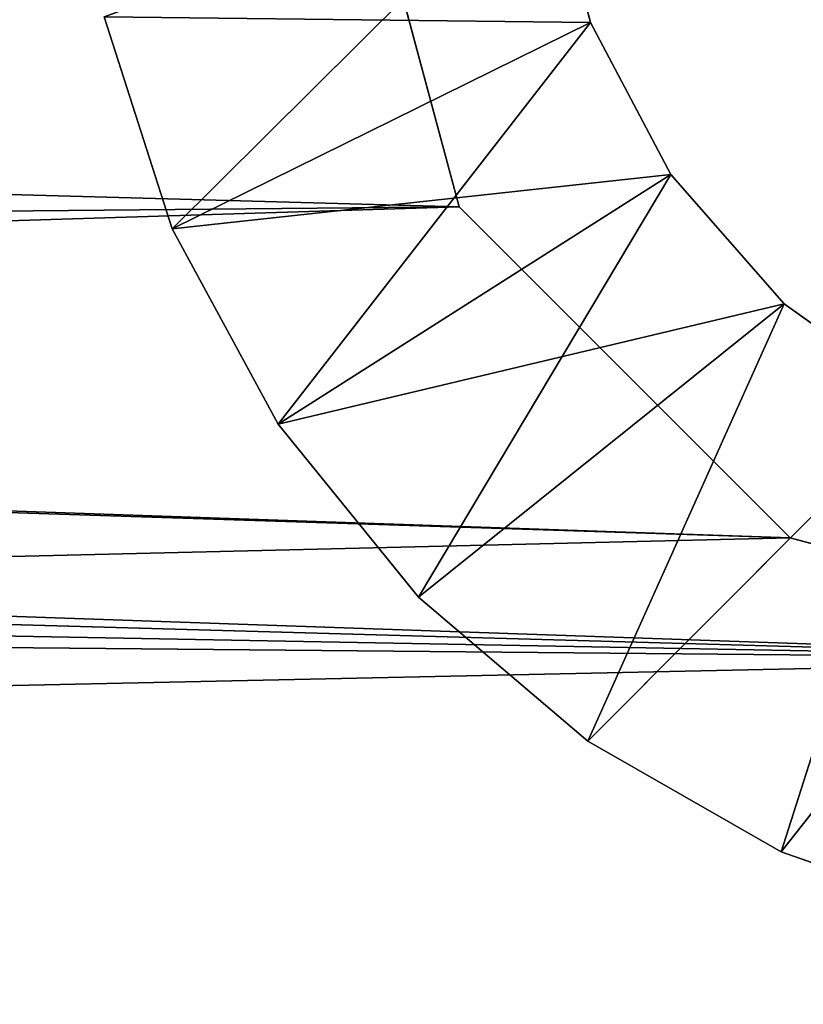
# Model space of a CAD drawing. Extents: x 136 to 2992, y -186 to 1678.
# Tile 10 of 31: x 499.89 to 504.44, y -94.04 to -88.32. Entities that reach past the tile are written whole.
import ezdxf

# ---------------------------------------------------------------- set-up
doc = ezdxf.new("R2010")
doc.units = 0
doc.header["$LTSCALE"] = 25.4
doc.layers.get('0').update_dxf_attribs({"color": 13, "linetype": 'CONTINUOUS'})

# ---------------------------------------------------------------- blocks, each defined once
blk = doc.blocks.new('HERMANOS-V-8032-8033_STL')
at = {"color": 18}
for p, q in [((384.4227294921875, 1394.01318359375, 1767.625), (103.8945388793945, 1394.01318359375, 1759.75)), ((103.8945388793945, 1394.01318359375, 1759.75), (386.3443908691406, 1394.01318359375, 1769.546630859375)), ((103.8945388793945, 1394.01318359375, 1759.75), (386.3443908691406, 1394.01318359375, 1769.546630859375)), ((384.4227294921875, 1394.01318359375, 1767.625), (103.8945388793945, 1394.01318359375, 1759.75)), ((106.5195236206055, 1394.01318359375, 1760.453369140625), (386.3443908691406, 1394.01318359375, 1769.546630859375)), ((106.5195236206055, 1394.01318359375, 1760.453369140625), (386.3443908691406, 1394.01318359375, 1769.546630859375)), ((106.5195236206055, 1394.01318359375, 1760.453369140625), (388.9693603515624, 1394.01318359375, 1770.25)), ((106.5195236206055, 1394.01318359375, 1760.453369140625), (388.9693603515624, 1394.01318359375, 1770.25)), ((108.4410629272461, 1394.01318359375, 1762.375), (388.9693603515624, 1394.01318359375, 1770.25)), ((108.4410629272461, 1394.01318359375, 1762.375), (388.9693603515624, 1394.01318359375, 1770.25)), ((108.4410629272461, 1394.01318359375, 1767.625), (388.9693603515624, 1394.01318359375, 1770.25)), ((108.4410629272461, 1394.01318359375, 1767.625), (388.9693603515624, 1394.01318359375, 1770.25)), ((109.1445159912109, 1394.01318359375, 1765), (388.9693603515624, 1394.01318359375, 1770.25)), ((109.1445159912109, 1394.01318359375, 1765), (388.9693603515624, 1394.01318359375, 1770.25)), ((384.4227294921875, 1394.01318359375, 1767.625), (383.7193908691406, 1394.01318359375, 1765)), ((384.4227294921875, 1393.213134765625, 1767.625), (383.7193908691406, 1394.01318359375, 1765)), ((384.4227294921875, 1394.01318359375, 1767.625), (383.7193908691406, 1394.01318359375, 1765)), ((384.4227294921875, 1393.213134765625, 1767.625), (383.7193908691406, 1394.01318359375, 1765)), ((386.3443908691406, 1394.01318359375, 1769.546630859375), (384.4227294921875, 1394.01318359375, 1767.625)), ((386.3443908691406, 1393.213134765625, 1769.546630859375), (384.4227294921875, 1394.01318359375, 1767.625)), ((386.3443908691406, 1394.01318359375, 1769.546630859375), (384.4227294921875, 1394.01318359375, 1767.625)), ((386.3443908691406, 1393.213134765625, 1769.546630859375), (384.4227294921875, 1394.01318359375, 1767.625)), ((384.4227294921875, 1393.213134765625, 1767.625), (384.4227294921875, 1394.01318359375, 1767.625)), ((384.4227294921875, 1393.213134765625, 1767.625), (384.4227294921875, 1394.01318359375, 1767.625)), ((388.9693603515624, 1394.01318359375, 1770.25), (386.3443908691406, 1394.01318359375, 1769.546630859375)), ((388.9693603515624, 1393.213134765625, 1770.25), (386.3443908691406, 1394.01318359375, 1769.546630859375)), ((388.9693603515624, 1394.01318359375, 1770.25), (386.3443908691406, 1394.01318359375, 1769.546630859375)), ((388.9693603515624, 1393.213134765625, 1770.25), (386.3443908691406, 1394.01318359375, 1769.546630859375)), ((386.3443908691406, 1393.213134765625, 1769.546630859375), (386.3443908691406, 1394.01318359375, 1769.546630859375)), ((386.3443908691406, 1393.213134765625, 1769.546630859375), (386.3443908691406, 1394.01318359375, 1769.546630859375)), ((84.19412994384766, 1393.213134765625, 1776.824951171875), (388.9693603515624, 1393.213134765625, 1770.25)), ((384.4227294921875, 1393.213134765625, 1767.625), (84.19412994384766, 1393.213134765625, 1776.824951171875)), ((384.4227294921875, 1393.213134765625, 1767.625), (84.19412994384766, 1393.213134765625, 1776.824951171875)), ((386.3443908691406, 1393.213134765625, 1769.546630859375), (84.19412994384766, 1393.213134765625, 1776.824951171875)), ((386.3443908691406, 1393.213134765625, 1769.546630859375), (84.19412994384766, 1393.213134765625, 1776.824951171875)), ((84.19412994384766, 1393.213134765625, 1776.824951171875), (388.9693603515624, 1393.213134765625, 1770.25)), ((384.4227294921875, 1393.213134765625, 1767.625), (103.8945388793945, 1393.213134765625, 1770.25)), ((384.4227294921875, 1393.213134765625, 1767.625), (103.8945388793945, 1393.213134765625, 1770.25)), ((382.3614196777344, 1393.213134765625, 1766.521484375), (385.1845703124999, 1393.213134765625, 1766.5537109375)), ((382.3614196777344, 1393.213134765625, 1766.521484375), (385.1845703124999, 1393.213134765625, 1766.5537109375)), ((382.3614196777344, 1393.213134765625, 1766.521484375), (382.7573242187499, 1393.213134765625, 1767.751098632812)), ((382.3614196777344, 1393.213134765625, 1766.521484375), (382.7573242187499, 1393.213134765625, 1767.751098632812)), ((382.3614196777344, 1393.213134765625, 1766.521484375), (382.7573242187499, 1376.613159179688, 1767.751098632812)), ((382.3614196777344, 1393.213134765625, 1766.521484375), (382.7573242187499, 1376.613159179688, 1767.751098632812)), ((382.7573242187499, 1393.213134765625, 1767.751098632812), (385.1845703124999, 1393.213134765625, 1766.5537109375)), ((382.7573242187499, 1393.213134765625, 1767.751098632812), (385.1845703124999, 1393.213134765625, 1766.5537109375)), ((382.7573242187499, 1393.213134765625, 1767.751098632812), (385.6509399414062, 1393.213134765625, 1767.436401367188)), ((382.7573242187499, 1393.213134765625, 1767.751098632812), (385.6509399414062, 1393.213134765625, 1767.436401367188)), ((382.7573242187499, 1393.213134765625, 1767.751098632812), (383.3724365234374, 1393.213134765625, 1768.886962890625)), ((382.7573242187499, 1393.213134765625, 1767.751098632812), (383.3724365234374, 1393.213134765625, 1768.886962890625)), ((382.7573242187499, 1393.213134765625, 1767.751098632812), (383.3724365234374, 1376.613159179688, 1768.886962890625)), ((382.7573242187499, 1393.213134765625, 1767.751098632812), (383.3724365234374, 1376.613159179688, 1768.886962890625)), ((382.7573242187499, 1393.213134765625, 1767.751098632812), (382.7573242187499, 1376.613159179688, 1767.751098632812)), ((382.7573242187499, 1393.213134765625, 1767.751098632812), (382.7573242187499, 1376.613159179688, 1767.751098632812)), ((383.3724365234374, 1393.213134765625, 1768.886962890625), (385.6509399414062, 1393.213134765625, 1767.436401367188)), ((383.3724365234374, 1393.213134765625, 1768.886962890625), (385.6509399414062, 1393.213134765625, 1767.436401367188)), ((383.3724365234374, 1393.213134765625, 1768.886962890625), (386.3083190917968, 1393.213134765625, 1768.187866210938)), ((383.3724365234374, 1393.213134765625, 1768.886962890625), (386.3083190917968, 1393.213134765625, 1768.187866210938)), ((383.3724365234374, 1393.213134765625, 1768.886962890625), (384.185791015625, 1393.213134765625, 1769.890502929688)), ((383.3724365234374, 1393.213134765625, 1768.886962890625), (384.185791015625, 1393.213134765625, 1769.890502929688)), ((383.3724365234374, 1393.213134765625, 1768.886962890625), (384.185791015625, 1376.613159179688, 1769.890502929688)), ((383.3724365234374, 1393.213134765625, 1768.886962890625), (384.185791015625, 1376.613159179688, 1769.890502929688)), ((383.3724365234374, 1393.213134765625, 1768.886962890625), (383.3724365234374, 1376.613159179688, 1768.886962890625)), ((383.3724365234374, 1393.213134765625, 1768.886962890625), (383.3724365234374, 1376.613159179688, 1768.886962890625)), ((383.7193908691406, 1393.213134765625, 1765), (384.4227294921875, 1393.213134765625, 1767.625)), ((383.7193908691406, 1393.213134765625, 1765), (384.4227294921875, 1393.213134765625, 1767.625)), ((384.185791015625, 1393.213134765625, 1769.890502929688), (386.3083190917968, 1393.213134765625, 1768.187866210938)), ((384.185791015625, 1393.213134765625, 1769.890502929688), (386.3083190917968, 1393.213134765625, 1768.187866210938)), ((384.185791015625, 1393.213134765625, 1769.890502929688), (385.1696777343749, 1393.213134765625, 1770.7275390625)), ((384.185791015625, 1393.213134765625, 1769.890502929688), (385.1696777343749, 1393.213134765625, 1770.7275390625)), ((384.185791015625, 1393.213134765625, 1769.890502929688), (385.1696777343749, 1376.613159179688, 1770.7275390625)), ((384.185791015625, 1393.213134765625, 1769.890502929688), (385.1696777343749, 1376.613159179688, 1770.7275390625)), ((384.185791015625, 1393.213134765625, 1769.890502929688), (384.185791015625, 1376.613159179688, 1769.890502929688)), ((384.185791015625, 1393.213134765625, 1769.890502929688), (384.185791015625, 1376.613159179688, 1769.890502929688)), ((384.4227294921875, 1393.213134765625, 1767.625), (386.3443908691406, 1393.213134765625, 1769.546630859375)), ((384.4227294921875, 1393.213134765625, 1767.625), (386.3443908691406, 1393.213134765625, 1769.546630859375)), ((385.1845703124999, 1393.213134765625, 1766.5537109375), (384.9343566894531, 1393.213134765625, 1765.587158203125)), ((385.1845703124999, 1376.613159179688, 1766.5537109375), (384.9343566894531, 1393.213134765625, 1765.587158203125)), ((385.1845703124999, 1393.213134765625, 1766.5537109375), (384.9343566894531, 1393.213134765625, 1765.587158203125)), ((385.1845703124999, 1376.613159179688, 1766.5537109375), (384.9343566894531, 1393.213134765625, 1765.587158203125)), ((386.3083190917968, 1393.213134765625, 1768.187866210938), (385.1696777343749, 1393.213134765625, 1770.7275390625)), ((385.1696777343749, 1393.213134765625, 1770.7275390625), (387.1212768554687, 1393.213134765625, 1768.767456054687)), ((385.1696777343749, 1393.213134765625, 1770.7275390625), (387.1212768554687, 1393.213134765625, 1768.767456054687)), ((385.1696777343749, 1393.213134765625, 1770.7275390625), (386.2906494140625, 1393.213134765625, 1771.369506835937)), ((386.3083190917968, 1393.213134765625, 1768.187866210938), (385.1696777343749, 1393.213134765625, 1770.7275390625)), ((385.1696777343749, 1393.213134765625, 1770.7275390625), (386.2906494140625, 1393.213134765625, 1771.369506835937)), ((385.1696777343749, 1393.213134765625, 1770.7275390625), (386.2906494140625, 1376.613159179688, 1771.369506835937)), ((385.1696777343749, 1393.213134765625, 1770.7275390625), (386.2906494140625, 1376.613159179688, 1771.369506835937)), ((385.1696777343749, 1393.213134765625, 1770.7275390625), (385.1696777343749, 1376.613159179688, 1770.7275390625)), ((385.1696777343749, 1393.213134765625, 1770.7275390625), (385.1696777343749, 1376.613159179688, 1770.7275390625)), ((385.6509399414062, 1393.213134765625, 1767.436401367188), (385.1845703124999, 1393.213134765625, 1766.5537109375)), ((385.6509399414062, 1376.613159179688, 1767.436401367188), (385.1845703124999, 1393.213134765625, 1766.5537109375)), ((385.6509399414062, 1393.213134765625, 1767.436401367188), (385.1845703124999, 1393.213134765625, 1766.5537109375)), ((385.6509399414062, 1376.613159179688, 1767.436401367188), (385.1845703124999, 1393.213134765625, 1766.5537109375)), ((385.1845703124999, 1376.613159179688, 1766.5537109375), (385.1845703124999, 1393.213134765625, 1766.5537109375)), ((385.1845703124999, 1376.613159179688, 1766.5537109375), (385.1845703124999, 1393.213134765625, 1766.5537109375)), ((386.3083190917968, 1393.213134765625, 1768.187866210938), (385.6509399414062, 1393.213134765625, 1767.436401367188)), ((386.3083190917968, 1376.613159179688, 1768.187866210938), (385.6509399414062, 1393.213134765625, 1767.436401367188)), ((386.3083190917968, 1393.213134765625, 1768.187866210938), (385.6509399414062, 1393.213134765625, 1767.436401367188)), ((386.3083190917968, 1376.613159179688, 1768.187866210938), (385.6509399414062, 1393.213134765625, 1767.436401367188)), ((385.6509399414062, 1376.613159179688, 1767.436401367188), (385.6509399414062, 1393.213134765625, 1767.436401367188)), ((385.6509399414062, 1376.613159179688, 1767.436401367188), (385.6509399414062, 1393.213134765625, 1767.436401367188)), ((386.2906494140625, 1393.213134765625, 1771.369506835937), (387.1212768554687, 1393.213134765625, 1768.767456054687)), ((386.2906494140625, 1393.213134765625, 1771.369506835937), (387.1212768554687, 1393.213134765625, 1768.767456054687)), ((386.2906494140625, 1393.213134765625, 1771.369506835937), (388.0459899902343, 1393.213134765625, 1769.143920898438)), ((386.2906494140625, 1393.213134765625, 1771.369506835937), (388.0459899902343, 1393.213134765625, 1769.143920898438)), ((386.2906494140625, 1393.213134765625, 1771.369506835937), (387.5104675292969, 1393.213134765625, 1771.794555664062)), ((386.2906494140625, 1393.213134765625, 1771.369506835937), (387.5104675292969, 1393.213134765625, 1771.794555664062)), ((386.2906494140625, 1393.213134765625, 1771.369506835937), (387.5104675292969, 1376.613159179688, 1771.794555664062)), ((386.2906494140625, 1393.213134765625, 1771.369506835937), (387.5104675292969, 1376.613159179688, 1771.794555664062)), ((386.2906494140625, 1393.213134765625, 1771.369506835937), (386.2906494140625, 1376.613159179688, 1771.369506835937)), ((386.2906494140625, 1393.213134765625, 1771.369506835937), (386.2906494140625, 1376.613159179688, 1771.369506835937)), ((387.1212768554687, 1393.213134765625, 1768.767456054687), (386.3083190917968, 1393.213134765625, 1768.187866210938)), ((387.1212768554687, 1376.613159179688, 1768.767456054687), (386.3083190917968, 1393.213134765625, 1768.187866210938)), ((387.1212768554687, 1393.213134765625, 1768.767456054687), (386.3083190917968, 1393.213134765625, 1768.187866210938)), ((387.1212768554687, 1376.613159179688, 1768.767456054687), (386.3083190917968, 1393.213134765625, 1768.187866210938)), ((386.3083190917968, 1376.613159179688, 1768.187866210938), (386.3083190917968, 1393.213134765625, 1768.187866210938)), ((386.3083190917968, 1376.613159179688, 1768.187866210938), (386.3083190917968, 1393.213134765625, 1768.187866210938)), ((386.3443908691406, 1393.213134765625, 1769.546630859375), (388.9693603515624, 1393.213134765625, 1770.25)), ((386.3443908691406, 1393.213134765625, 1769.546630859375), (388.9693603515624, 1393.213134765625, 1770.25)), ((382.7573242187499, 1376.613159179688, 1767.751098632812), (382.3614196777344, 1376.613159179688, 1766.521484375)), ((382.7573242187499, 1376.613159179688, 1767.751098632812), (382.3614196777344, 1376.613159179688, 1766.521484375)), ((383.3724365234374, 1376.613159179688, 1768.886962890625), (382.7573242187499, 1376.613159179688, 1767.751098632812)), ((382.7573242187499, 1376.613159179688, 1767.751098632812), (385.1845703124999, 1376.613159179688, 1766.5537109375)), ((382.7573242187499, 1376.613159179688, 1767.751098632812), (385.1845703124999, 1376.613159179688, 1766.5537109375)), ((382.7573242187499, 1376.613159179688, 1767.751098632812), (384.9343566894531, 1376.613159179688, 1765.587158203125)), ((382.7573242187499, 1376.613159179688, 1767.751098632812), (384.9343566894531, 1376.613159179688, 1765.587158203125)), ((383.3724365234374, 1376.613159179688, 1768.886962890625), (382.7573242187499, 1376.613159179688, 1767.751098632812)), ((384.185791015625, 1376.613159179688, 1769.890502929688), (383.3724365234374, 1376.613159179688, 1768.886962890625)), ((383.3724365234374, 1376.613159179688, 1768.886962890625), (385.6509399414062, 1376.613159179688, 1767.436401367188)), ((383.3724365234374, 1376.613159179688, 1768.886962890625), (385.6509399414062, 1376.613159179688, 1767.436401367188)), ((383.3724365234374, 1376.613159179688, 1768.886962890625), (385.1845703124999, 1376.613159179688, 1766.5537109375)), ((383.3724365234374, 1376.613159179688, 1768.886962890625), (385.1845703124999, 1376.613159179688, 1766.5537109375)), ((384.185791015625, 1376.613159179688, 1769.890502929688), (383.3724365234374, 1376.613159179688, 1768.886962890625)), ((385.1696777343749, 1376.613159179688, 1770.7275390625), (384.185791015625, 1376.613159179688, 1769.890502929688)), ((384.185791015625, 1376.613159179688, 1769.890502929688), (386.3083190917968, 1376.613159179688, 1768.187866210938)), ((384.185791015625, 1376.613159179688, 1769.890502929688), (386.3083190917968, 1376.613159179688, 1768.187866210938)), ((384.185791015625, 1376.613159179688, 1769.890502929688), (385.6509399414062, 1376.613159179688, 1767.436401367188)), ((384.185791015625, 1376.613159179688, 1769.890502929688), (385.6509399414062, 1376.613159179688, 1767.436401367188)), ((385.1696777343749, 1376.613159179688, 1770.7275390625), (384.185791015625, 1376.613159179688, 1769.890502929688)), ((384.9343566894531, 1376.613159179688, 1765.587158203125), (385.1845703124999, 1376.613159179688, 1766.5537109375)), ((384.9343566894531, 1376.613159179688, 1765.587158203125), (385.1845703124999, 1376.613159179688, 1766.5537109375)), ((387.1212768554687, 1376.613159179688, 1768.767456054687), (385.1696777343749, 1376.613159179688, 1770.7275390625)), ((385.1696777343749, 1376.613159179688, 1770.7275390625), (386.3083190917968, 1376.613159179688, 1768.187866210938)), ((385.1696777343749, 1376.613159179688, 1770.7275390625), (386.3083190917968, 1376.613159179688, 1768.187866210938)), ((386.2906494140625, 1376.613159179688, 1771.369506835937), (385.1696777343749, 1376.613159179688, 1770.7275390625)), ((387.1212768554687, 1376.613159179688, 1768.767456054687), (385.1696777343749, 1376.613159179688, 1770.7275390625)), ((386.2906494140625, 1376.613159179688, 1771.369506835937), (385.1696777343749, 1376.613159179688, 1770.7275390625)), ((385.1845703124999, 1376.613159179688, 1766.5537109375), (385.6509399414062, 1376.613159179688, 1767.436401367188)), ((385.1845703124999, 1376.613159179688, 1766.5537109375), (385.6509399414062, 1376.613159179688, 1767.436401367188)), ((385.6509399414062, 1376.613159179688, 1767.436401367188), (386.3083190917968, 1376.613159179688, 1768.187866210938)), ((385.6509399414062, 1376.613159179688, 1767.436401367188), (386.3083190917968, 1376.613159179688, 1768.187866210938)), ((387.5104675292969, 1376.613159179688, 1771.794555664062), (386.2906494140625, 1376.613159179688, 1771.369506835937)), ((386.2906494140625, 1376.613159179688, 1771.369506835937), (387.1212768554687, 1376.613159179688, 1768.767456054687)), ((386.2906494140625, 1376.613159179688, 1771.369506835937), (387.1212768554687, 1376.613159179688, 1768.767456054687)), ((387.5104675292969, 1376.613159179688, 1771.794555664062), (386.2906494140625, 1376.613159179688, 1771.369506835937)), ((386.3083190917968, 1376.613159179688, 1768.187866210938), (387.1212768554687, 1376.613159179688, 1768.767456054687)), ((386.3083190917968, 1376.613159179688, 1768.187866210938), (387.1212768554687, 1376.613159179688, 1768.767456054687))]:
    blk.add_line(p, q, dxfattribs=at)
mesh = blk.add_polyface(dxfattribs=at)
corners = [(531.5068359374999, 1394.01318359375, 1776.824951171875), (103.8945388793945, 1394.01318359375, 1770.25), (84.19412994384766, 1394.01318359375, 1776.824951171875)]
mesh.append_faces([[corners[k] for k in face] for face in [(0, 1, 2)]], dxfattribs={"color": 18})
mesh = blk.add_polyface(dxfattribs=at)
corners = [(386.3443908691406, 1394.01318359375, 1769.546630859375), (384.4227294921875, 1394.01318359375, 1767.625), (103.8945388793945, 1394.01318359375, 1759.75)]
mesh.append_faces([[corners[k] for k in face] for face in [(0, 1, 2)]], dxfattribs={"color": 18})
mesh = blk.add_polyface(dxfattribs=at)
corners = [(386.3443908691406, 1394.01318359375, 1769.546630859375), (103.8945388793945, 1394.01318359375, 1759.75), (106.5195236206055, 1394.01318359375, 1760.453369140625)]
mesh.append_faces([[corners[k] for k in face] for face in [(0, 1, 2)]], dxfattribs={"color": 18})
mesh = blk.add_polyface(dxfattribs=at)
corners = [(384.4227294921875, 1394.01318359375, 1767.625), (383.7193908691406, 1394.01318359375, 1765), (103.8945388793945, 1394.01318359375, 1759.75)]
mesh.append_faces([[corners[k] for k in face] for face in [(0, 1, 2)]], dxfattribs={"color": 18})
mesh = blk.add_polyface(dxfattribs=at)
corners = [(531.5068359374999, 1394.01318359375, 1776.824951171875), (106.5195236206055, 1394.01318359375, 1769.546630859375), (103.8945388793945, 1394.01318359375, 1770.25)]
mesh.append_faces([[corners[k] for k in face] for face in [(0, 1, 2)]], dxfattribs={"color": 18})
mesh = blk.add_polyface(dxfattribs=at)
corners = [(388.9693603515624, 1394.01318359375, 1770.25), (386.3443908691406, 1394.01318359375, 1769.546630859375), (106.5195236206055, 1394.01318359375, 1760.453369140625)]
mesh.append_faces([[corners[k] for k in face] for face in [(0, 1, 2)]], dxfattribs={"color": 18})
mesh = blk.add_polyface(dxfattribs=at)
corners = [(388.9693603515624, 1394.01318359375, 1770.25), (106.5195236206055, 1394.01318359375, 1760.453369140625), (108.4410629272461, 1394.01318359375, 1762.375)]
mesh.append_faces([[corners[k] for k in face] for face in [(0, 1, 2)]], dxfattribs={"color": 18})
mesh = blk.add_polyface(dxfattribs=at)
corners = [(531.5068359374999, 1394.01318359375, 1776.824951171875), (108.4410629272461, 1394.01318359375, 1767.625), (106.5195236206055, 1394.01318359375, 1769.546630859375)]
mesh.append_faces([[corners[k] for k in face] for face in [(0, 1, 2)]], dxfattribs={"color": 18})
mesh = blk.add_polyface(dxfattribs=at)
corners = [(388.9693603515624, 1394.01318359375, 1770.25), (108.4410629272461, 1394.01318359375, 1762.375), (109.1445159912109, 1394.01318359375, 1765)]
mesh.append_faces([[corners[k] for k in face] for face in [(0, 1, 2)]], dxfattribs={"color": 18})
mesh = blk.add_polyface(dxfattribs=at)
corners = [(388.9693603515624, 1394.01318359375, 1770.25), (109.1445159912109, 1394.01318359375, 1765), (108.4410629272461, 1394.01318359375, 1767.625)]
mesh.append_faces([[corners[k] for k in face] for face in [(0, 1, 2)]], dxfattribs={"color": 18})
mesh = blk.add_polyface(dxfattribs=at)
corners = [(531.5068359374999, 1394.01318359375, 1776.824951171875), (388.9693603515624, 1394.01318359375, 1770.25), (108.4410629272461, 1394.01318359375, 1767.625)]
mesh.append_faces([[corners[k] for k in face] for face in [(0, 1, 2)]], dxfattribs={"color": 18})
mesh = blk.add_polyface(dxfattribs=at)
corners = [(384.4227294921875, 1394.01318359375, 1767.625), (384.4227294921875, 1393.213134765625, 1767.625), (383.7193908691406, 1394.01318359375, 1765)]
mesh.append_faces([[corners[k] for k in face] for face in [(0, 1, 2)]], dxfattribs={"color": 18})
mesh = blk.add_polyface(dxfattribs=at)
corners = [(383.7193908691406, 1394.01318359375, 1765), (384.4227294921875, 1393.213134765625, 1767.625), (383.7193908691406, 1393.213134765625, 1765)]
mesh.append_faces([[corners[k] for k in face] for face in [(0, 1, 2)]], dxfattribs={"color": 18})
mesh = blk.add_polyface(dxfattribs=at)
corners = [(386.3443908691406, 1393.213134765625, 1769.546630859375), (384.4227294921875, 1394.01318359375, 1767.625), (386.3443908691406, 1394.01318359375, 1769.546630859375)]
mesh.append_faces([[corners[k] for k in face] for face in [(0, 1, 2)]], dxfattribs={"color": 18})
mesh = blk.add_polyface(dxfattribs=at)
corners = [(386.3443908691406, 1393.213134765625, 1769.546630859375), (384.4227294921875, 1393.213134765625, 1767.625), (384.4227294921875, 1394.01318359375, 1767.625)]
mesh.append_faces([[corners[k] for k in face] for face in [(0, 1, 2)]], dxfattribs={"color": 18})
mesh = blk.add_polyface(dxfattribs=at)
corners = [(388.9693603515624, 1393.213134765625, 1770.25), (386.3443908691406, 1394.01318359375, 1769.546630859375), (388.9693603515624, 1394.01318359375, 1770.25)]
mesh.append_faces([[corners[k] for k in face] for face in [(0, 1, 2)]], dxfattribs={"color": 18})
mesh = blk.add_polyface(dxfattribs=at)
corners = [(388.9693603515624, 1393.213134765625, 1770.25), (386.3443908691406, 1393.213134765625, 1769.546630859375), (386.3443908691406, 1394.01318359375, 1769.546630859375)]
mesh.append_faces([[corners[k] for k in face] for face in [(0, 1, 2)]], dxfattribs={"color": 18})
mesh = blk.add_polyface(dxfattribs=at)
corners = [(84.19412994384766, 1393.213134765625, 1776.824951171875), (388.9693603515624, 1393.213134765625, 1770.25), (531.5068359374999, 1393.213134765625, 1776.824951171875)]
mesh.append_faces([[corners[k] for k in face] for face in [(0, 1, 2)]], dxfattribs={"color": 18})
mesh = blk.add_polyface(dxfattribs=at)
corners = [(84.19412994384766, 1393.213134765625, 1776.824951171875), (103.8945388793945, 1393.213134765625, 1770.25), (384.4227294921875, 1393.213134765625, 1767.625)]
mesh.append_faces([[corners[k] for k in face] for face in [(0, 1, 2)]], dxfattribs={"color": 18})
mesh = blk.add_polyface(dxfattribs=at)
corners = [(84.19412994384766, 1393.213134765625, 1776.824951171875), (384.4227294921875, 1393.213134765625, 1767.625), (386.3443908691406, 1393.213134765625, 1769.546630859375)]
mesh.append_faces([[corners[k] for k in face] for face in [(0, 1, 2)]], dxfattribs={"color": 18})
mesh = blk.add_polyface(dxfattribs=at)
corners = [(84.19412994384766, 1393.213134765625, 1776.824951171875), (386.3443908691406, 1393.213134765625, 1769.546630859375), (388.9693603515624, 1393.213134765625, 1770.25)]
mesh.append_faces([[corners[k] for k in face] for face in [(0, 1, 2)]], dxfattribs={"color": 18})
mesh = blk.add_polyface(dxfattribs=at)
corners = [(103.8945388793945, 1393.213134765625, 1770.25), (386.3443908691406, 1393.213134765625, 1760.453369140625), (384.4227294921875, 1393.213134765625, 1762.375)]
mesh.append_faces([[corners[k] for k in face] for face in [(0, 1, 2)]], dxfattribs={"color": 18})
mesh = blk.add_polyface(dxfattribs=at)
corners = [(103.8945388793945, 1393.213134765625, 1770.25), (106.5195236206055, 1393.213134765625, 1769.546630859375), (386.3443908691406, 1393.213134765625, 1760.453369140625)]
mesh.append_faces([[corners[k] for k in face] for face in [(0, 1, 2)]], dxfattribs={"color": 18})
mesh = blk.add_polyface(dxfattribs=at)
corners = [(103.8945388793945, 1393.213134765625, 1770.25), (384.4227294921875, 1393.213134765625, 1762.375), (383.7193908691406, 1393.213134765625, 1765)]
mesh.append_faces([[corners[k] for k in face] for face in [(0, 1, 2)]], dxfattribs={"color": 18})
mesh = blk.add_polyface(dxfattribs=at)
corners = [(103.8945388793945, 1393.213134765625, 1770.25), (383.7193908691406, 1393.213134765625, 1765), (384.4227294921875, 1393.213134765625, 1767.625)]
mesh.append_faces([[corners[k] for k in face] for face in [(0, 1, 2)]], dxfattribs={"color": 18})
mesh = blk.add_polyface(dxfattribs=at)
corners = [(106.5195236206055, 1393.213134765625, 1769.546630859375), (388.9693603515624, 1393.213134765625, 1759.75), (386.3443908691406, 1393.213134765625, 1760.453369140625)]
mesh.append_faces([[corners[k] for k in face] for face in [(0, 1, 2)]], dxfattribs={"color": 18})
mesh = blk.add_polyface(dxfattribs=at)
corners = [(106.5195236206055, 1393.213134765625, 1769.546630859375), (108.4410629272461, 1393.213134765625, 1767.625), (388.9693603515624, 1393.213134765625, 1759.75)]
mesh.append_faces([[corners[k] for k in face] for face in [(0, 1, 2)]], dxfattribs={"color": 18})
mesh = blk.add_polyface(dxfattribs=at)
corners = [(108.4410629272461, 1393.213134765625, 1767.625), (109.1445159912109, 1393.213134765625, 1765), (388.9693603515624, 1393.213134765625, 1759.75)]
mesh.append_faces([[corners[k] for k in face] for face in [(0, 1, 2)]], dxfattribs={"color": 18})
mesh = blk.add_polyface(dxfattribs=at)
corners = [(385.1845703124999, 1393.213134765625, 1766.5537109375), (384.9343566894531, 1393.213134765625, 1765.587158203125), (382.3614196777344, 1393.213134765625, 1766.521484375)]
mesh.append_faces([[corners[k] for k in face] for face in [(0, 1, 2)]], dxfattribs={"color": 18})
mesh = blk.add_polyface(dxfattribs=at)
corners = [(382.7573242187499, 1393.213134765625, 1767.751098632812), (385.1845703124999, 1393.213134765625, 1766.5537109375), (382.3614196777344, 1393.213134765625, 1766.521484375)]
mesh.append_faces([[corners[k] for k in face] for face in [(0, 1, 2)]], dxfattribs={"color": 18})
mesh = blk.add_polyface(dxfattribs=at)
corners = [(382.3614196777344, 1393.213134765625, 1766.521484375), (382.7573242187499, 1376.613159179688, 1767.751098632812), (382.7573242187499, 1393.213134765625, 1767.751098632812)]
mesh.append_faces([[corners[k] for k in face] for face in [(0, 1, 2)]], dxfattribs={"color": 18})
mesh = blk.add_polyface(dxfattribs=at)
corners = [(382.3614196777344, 1393.213134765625, 1766.521484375), (382.3614196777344, 1376.613159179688, 1766.521484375), (382.7573242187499, 1376.613159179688, 1767.751098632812)]
mesh.append_faces([[corners[k] for k in face] for face in [(0, 1, 2)]], dxfattribs={"color": 18})
mesh = blk.add_polyface(dxfattribs=at)
corners = [(382.7573242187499, 1393.213134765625, 1767.751098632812), (385.6509399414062, 1393.213134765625, 1767.436401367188), (385.1845703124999, 1393.213134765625, 1766.5537109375)]
mesh.append_faces([[corners[k] for k in face] for face in [(0, 1, 2)]], dxfattribs={"color": 18})
mesh = blk.add_polyface(dxfattribs=at)
corners = [(383.3724365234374, 1393.213134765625, 1768.886962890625), (385.6509399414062, 1393.213134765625, 1767.436401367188), (382.7573242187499, 1393.213134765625, 1767.751098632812)]
mesh.append_faces([[corners[k] for k in face] for face in [(0, 1, 2)]], dxfattribs={"color": 18})
mesh = blk.add_polyface(dxfattribs=at)
corners = [(382.7573242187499, 1393.213134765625, 1767.751098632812), (383.3724365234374, 1376.613159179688, 1768.886962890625), (383.3724365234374, 1393.213134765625, 1768.886962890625)]
mesh.append_faces([[corners[k] for k in face] for face in [(0, 1, 2)]], dxfattribs={"color": 18})
mesh = blk.add_polyface(dxfattribs=at)
corners = [(382.7573242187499, 1393.213134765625, 1767.751098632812), (382.7573242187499, 1376.613159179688, 1767.751098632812), (383.3724365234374, 1376.613159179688, 1768.886962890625)]
mesh.append_faces([[corners[k] for k in face] for face in [(0, 1, 2)]], dxfattribs={"color": 18})
mesh = blk.add_polyface(dxfattribs=at)
corners = [(383.3724365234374, 1393.213134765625, 1768.886962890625), (386.3083190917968, 1393.213134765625, 1768.187866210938), (385.6509399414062, 1393.213134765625, 1767.436401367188)]
mesh.append_faces([[corners[k] for k in face] for face in [(0, 1, 2)]], dxfattribs={"color": 18})
mesh = blk.add_polyface(dxfattribs=at)
corners = [(384.185791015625, 1393.213134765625, 1769.890502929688), (386.3083190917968, 1393.213134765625, 1768.187866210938), (383.3724365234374, 1393.213134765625, 1768.886962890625)]
mesh.append_faces([[corners[k] for k in face] for face in [(0, 1, 2)]], dxfattribs={"color": 18})
mesh = blk.add_polyface(dxfattribs=at)
corners = [(383.3724365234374, 1393.213134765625, 1768.886962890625), (384.185791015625, 1376.613159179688, 1769.890502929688), (384.185791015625, 1393.213134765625, 1769.890502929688)]
mesh.append_faces([[corners[k] for k in face] for face in [(0, 1, 2)]], dxfattribs={"color": 18})
mesh = blk.add_polyface(dxfattribs=at)
corners = [(383.3724365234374, 1393.213134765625, 1768.886962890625), (383.3724365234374, 1376.613159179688, 1768.886962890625), (384.185791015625, 1376.613159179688, 1769.890502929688)]
mesh.append_faces([[corners[k] for k in face] for face in [(0, 1, 2)]], dxfattribs={"color": 18})
mesh = blk.add_polyface(dxfattribs=at)
corners = [(385.1696777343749, 1393.213134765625, 1770.7275390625), (386.3083190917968, 1393.213134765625, 1768.187866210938), (384.185791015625, 1393.213134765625, 1769.890502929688)]
mesh.append_faces([[corners[k] for k in face] for face in [(0, 1, 2)]], dxfattribs={"color": 18})
mesh = blk.add_polyface(dxfattribs=at)
corners = [(385.1696777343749, 1393.213134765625, 1770.7275390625), (384.185791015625, 1393.213134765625, 1769.890502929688), (385.1696777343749, 1376.613159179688, 1770.7275390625)]
mesh.append_faces([[corners[k] for k in face] for face in [(0, 1, 2)]], dxfattribs={"color": 18})
mesh = blk.add_polyface(dxfattribs=at)
corners = [(385.1696777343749, 1376.613159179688, 1770.7275390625), (384.185791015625, 1393.213134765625, 1769.890502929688), (384.185791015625, 1376.613159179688, 1769.890502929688)]
mesh.append_faces([[corners[k] for k in face] for face in [(0, 1, 2)]], dxfattribs={"color": 18})
mesh = blk.add_polyface(dxfattribs=at)
corners = [(385.1845703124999, 1393.213134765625, 1766.5537109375), (385.1845703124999, 1376.613159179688, 1766.5537109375), (384.9343566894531, 1393.213134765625, 1765.587158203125)]
mesh.append_faces([[corners[k] for k in face] for face in [(0, 1, 2)]], dxfattribs={"color": 18})
mesh = blk.add_polyface(dxfattribs=at)
corners = [(384.9343566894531, 1393.213134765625, 1765.587158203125), (385.1845703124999, 1376.613159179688, 1766.5537109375), (384.9343566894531, 1376.613159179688, 1765.587158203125)]
mesh.append_faces([[corners[k] for k in face] for face in [(0, 1, 2)]], dxfattribs={"color": 18})
mesh = blk.add_polyface(dxfattribs=at)
corners = [(385.1696777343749, 1393.213134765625, 1770.7275390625), (387.1212768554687, 1393.213134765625, 1768.767456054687), (386.3083190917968, 1393.213134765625, 1768.187866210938)]
mesh.append_faces([[corners[k] for k in face] for face in [(0, 1, 2)]], dxfattribs={"color": 18})
mesh = blk.add_polyface(dxfattribs=at)
corners = [(386.2906494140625, 1393.213134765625, 1771.369506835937), (387.1212768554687, 1393.213134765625, 1768.767456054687), (385.1696777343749, 1393.213134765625, 1770.7275390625)]
mesh.append_faces([[corners[k] for k in face] for face in [(0, 1, 2)]], dxfattribs={"color": 18})
mesh = blk.add_polyface(dxfattribs=at)
corners = [(386.2906494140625, 1393.213134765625, 1771.369506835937), (385.1696777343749, 1393.213134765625, 1770.7275390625), (386.2906494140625, 1376.613159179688, 1771.369506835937)]
mesh.append_faces([[corners[k] for k in face] for face in [(0, 1, 2)]], dxfattribs={"color": 18})
mesh = blk.add_polyface(dxfattribs=at)
corners = [(386.2906494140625, 1376.613159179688, 1771.369506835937), (385.1696777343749, 1393.213134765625, 1770.7275390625), (385.1696777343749, 1376.613159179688, 1770.7275390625)]
mesh.append_faces([[corners[k] for k in face] for face in [(0, 1, 2)]], dxfattribs={"color": 18})
mesh = blk.add_polyface(dxfattribs=at)
corners = [(385.6509399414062, 1393.213134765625, 1767.436401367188), (385.6509399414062, 1376.613159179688, 1767.436401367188), (385.1845703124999, 1393.213134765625, 1766.5537109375)]
mesh.append_faces([[corners[k] for k in face] for face in [(0, 1, 2)]], dxfattribs={"color": 18})
mesh = blk.add_polyface(dxfattribs=at)
corners = [(385.1845703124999, 1393.213134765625, 1766.5537109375), (385.6509399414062, 1376.613159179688, 1767.436401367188), (385.1845703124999, 1376.613159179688, 1766.5537109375)]
mesh.append_faces([[corners[k] for k in face] for face in [(0, 1, 2)]], dxfattribs={"color": 18})
mesh = blk.add_polyface(dxfattribs=at)
corners = [(386.3083190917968, 1393.213134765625, 1768.187866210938), (386.3083190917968, 1376.613159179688, 1768.187866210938), (385.6509399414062, 1393.213134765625, 1767.436401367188)]
mesh.append_faces([[corners[k] for k in face] for face in [(0, 1, 2)]], dxfattribs={"color": 18})
mesh = blk.add_polyface(dxfattribs=at)
corners = [(385.6509399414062, 1393.213134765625, 1767.436401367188), (386.3083190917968, 1376.613159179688, 1768.187866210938), (385.6509399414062, 1376.613159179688, 1767.436401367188)]
mesh.append_faces([[corners[k] for k in face] for face in [(0, 1, 2)]], dxfattribs={"color": 18})
mesh = blk.add_polyface(dxfattribs=at)
corners = [(386.2906494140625, 1393.213134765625, 1771.369506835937), (388.0459899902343, 1393.213134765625, 1769.143920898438), (387.1212768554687, 1393.213134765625, 1768.767456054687)]
mesh.append_faces([[corners[k] for k in face] for face in [(0, 1, 2)]], dxfattribs={"color": 18})
mesh = blk.add_polyface(dxfattribs=at)
corners = [(387.5104675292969, 1393.213134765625, 1771.794555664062), (388.0459899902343, 1393.213134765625, 1769.143920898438), (386.2906494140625, 1393.213134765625, 1771.369506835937)]
mesh.append_faces([[corners[k] for k in face] for face in [(0, 1, 2)]], dxfattribs={"color": 18})
mesh = blk.add_polyface(dxfattribs=at)
corners = [(387.5104675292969, 1393.213134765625, 1771.794555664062), (386.2906494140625, 1393.213134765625, 1771.369506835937), (387.5104675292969, 1376.613159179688, 1771.794555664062)]
mesh.append_faces([[corners[k] for k in face] for face in [(0, 1, 2)]], dxfattribs={"color": 18})
mesh = blk.add_polyface(dxfattribs=at)
corners = [(387.5104675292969, 1376.613159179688, 1771.794555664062), (386.2906494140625, 1393.213134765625, 1771.369506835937), (386.2906494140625, 1376.613159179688, 1771.369506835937)]
mesh.append_faces([[corners[k] for k in face] for face in [(0, 1, 2)]], dxfattribs={"color": 18})
mesh = blk.add_polyface(dxfattribs=at)
corners = [(387.1212768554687, 1376.613159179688, 1768.767456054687), (386.3083190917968, 1393.213134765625, 1768.187866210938), (387.1212768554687, 1393.213134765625, 1768.767456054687)]
mesh.append_faces([[corners[k] for k in face] for face in [(0, 1, 2)]], dxfattribs={"color": 18})
mesh = blk.add_polyface(dxfattribs=at)
corners = [(387.1212768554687, 1376.613159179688, 1768.767456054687), (386.3083190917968, 1376.613159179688, 1768.187866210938), (386.3083190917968, 1393.213134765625, 1768.187866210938)]
mesh.append_faces([[corners[k] for k in face] for face in [(0, 1, 2)]], dxfattribs={"color": 18})
mesh = blk.add_polyface(dxfattribs=at)
corners = [(382.7573242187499, 1376.613159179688, 1767.751098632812), (382.3614196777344, 1376.613159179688, 1766.521484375), (384.9343566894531, 1376.613159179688, 1765.587158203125)]
mesh.append_faces([[corners[k] for k in face] for face in [(0, 1, 2)]], dxfattribs={"color": 18})
mesh = blk.add_polyface(dxfattribs=at)
corners = [(383.3724365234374, 1376.613159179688, 1768.886962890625), (382.7573242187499, 1376.613159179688, 1767.751098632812), (385.1845703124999, 1376.613159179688, 1766.5537109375)]
mesh.append_faces([[corners[k] for k in face] for face in [(0, 1, 2)]], dxfattribs={"color": 18})
mesh = blk.add_polyface(dxfattribs=at)
corners = [(382.7573242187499, 1376.613159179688, 1767.751098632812), (384.9343566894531, 1376.613159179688, 1765.587158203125), (385.1845703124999, 1376.613159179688, 1766.5537109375)]
mesh.append_faces([[corners[k] for k in face] for face in [(0, 1, 2)]], dxfattribs={"color": 18})
mesh = blk.add_polyface(dxfattribs=at)
corners = [(384.185791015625, 1376.613159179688, 1769.890502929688), (383.3724365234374, 1376.613159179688, 1768.886962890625), (385.6509399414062, 1376.613159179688, 1767.436401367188)]
mesh.append_faces([[corners[k] for k in face] for face in [(0, 1, 2)]], dxfattribs={"color": 18})
mesh = blk.add_polyface(dxfattribs=at)
corners = [(383.3724365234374, 1376.613159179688, 1768.886962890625), (385.1845703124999, 1376.613159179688, 1766.5537109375), (385.6509399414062, 1376.613159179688, 1767.436401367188)]
mesh.append_faces([[corners[k] for k in face] for face in [(0, 1, 2)]], dxfattribs={"color": 18})
mesh = blk.add_polyface(dxfattribs=at)
corners = [(385.1696777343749, 1376.613159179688, 1770.7275390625), (384.185791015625, 1376.613159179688, 1769.890502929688), (386.3083190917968, 1376.613159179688, 1768.187866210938)]
mesh.append_faces([[corners[k] for k in face] for face in [(0, 1, 2)]], dxfattribs={"color": 18})
mesh = blk.add_polyface(dxfattribs=at)
corners = [(384.185791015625, 1376.613159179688, 1769.890502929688), (385.6509399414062, 1376.613159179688, 1767.436401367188), (386.3083190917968, 1376.613159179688, 1768.187866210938)]
mesh.append_faces([[corners[k] for k in face] for face in [(0, 1, 2)]], dxfattribs={"color": 18})
mesh = blk.add_polyface(dxfattribs=at)
corners = [(385.1696777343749, 1376.613159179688, 1770.7275390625), (386.3083190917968, 1376.613159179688, 1768.187866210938), (387.1212768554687, 1376.613159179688, 1768.767456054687)]
mesh.append_faces([[corners[k] for k in face] for face in [(0, 1, 2)]], dxfattribs={"color": 18})
mesh = blk.add_polyface(dxfattribs=at)
corners = [(386.2906494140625, 1376.613159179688, 1771.369506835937), (385.1696777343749, 1376.613159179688, 1770.7275390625), (387.1212768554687, 1376.613159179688, 1768.767456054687)]
mesh.append_faces([[corners[k] for k in face] for face in [(0, 1, 2)]], dxfattribs={"color": 18})
mesh = blk.add_polyface(dxfattribs=at)
corners = [(387.5104675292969, 1376.613159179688, 1771.794555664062), (386.2906494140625, 1376.613159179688, 1771.369506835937), (387.1212768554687, 1376.613159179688, 1768.767456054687)]
mesh.append_faces([[corners[k] for k in face] for face in [(0, 1, 2)]], dxfattribs={"color": 18})

msp = doc.modelspace()

# ---------------------------------------------------------------- block references
at = {"color": 0, "extrusion": (0, -1, -3.828568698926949e-16)}
msp.add_blockref('HERMANOS-V-8032-8033_STL', (118.0170108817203, 390.6560314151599, -1678.214121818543), dxfattribs=at)

doc.saveas('drawing.dxf')
